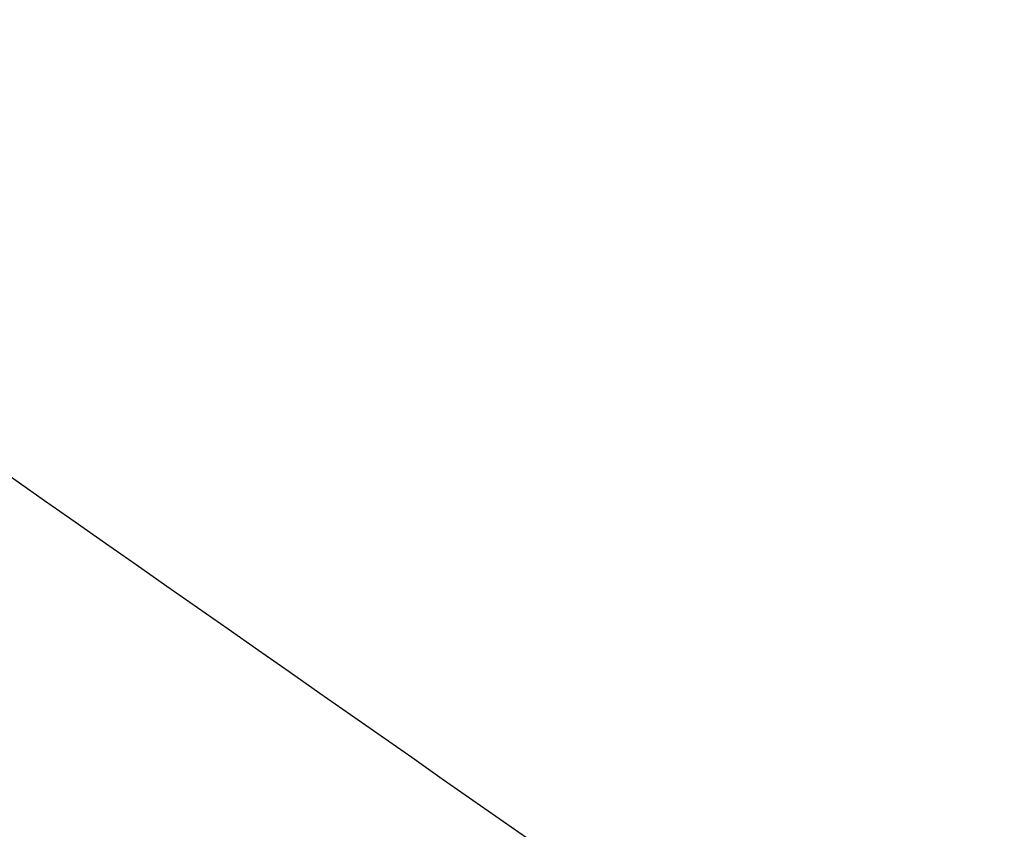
# Model space of a CAD drawing. Header units: millimetres. Extents: x -503 to 503, y -398 to 311.
# Tile 36 of 256: x -283 to -243, y -333 to -301. Entities that reach past the tile are written whole.
import ezdxf

# ---------------------------------------------------------------- set-up
doc = ezdxf.new("R2010")
doc.units = ezdxf.units.MM
doc.header["$MEASUREMENT"] = 0
doc.layers.add('IGES LEVEL 3', color=7, linetype='Continuous')

msp = doc.modelspace()

# ---------------------------------------------------------------- linework, layer by layer
at = {"layer": 'IGES LEVEL 3', "color": 9}
for points in [[(-252.653, -392.215, -402.653), (-326.769, -355.548, -402.653), (-400.884, -318.881, -402.653), (-475, -282.215, -402.653)], [(-243.997, -392.215, -468.222), (-315.573, -355.548, -479.554), (-387.149, -318.881, -490.887), (-458.726, -282.215, -502.219)], [(-243.997, -392.215, -337.084), (-315.573, -355.548, -325.752), (-387.149, -318.881, -314.419), (-458.726, -282.215, -303.087)], [(-218.896, -392.215, -528.82), (-283.109, -355.548, -550.626), (-347.322, -318.881, -572.432), (-411.535, -282.215, -594.238)], [(-218.896, -392.215, -276.485), (-283.109, -355.548, -254.68), (-347.322, -318.881, -232.874), (-411.535, -282.215, -211.068)], [(-178.653, -392.215, -581.306), (-231.06, -355.548, -612.183), (-283.468, -318.881, -643.06), (-335.876, -282.215, -673.937)], [(-178.653, -392.215, -224), (-231.06, -355.548, -193.123), (-283.468, -318.881, -162.246), (-335.876, -282.215, -131.369)]]:
    msp.add_open_spline(points, degree=3, dxfattribs=at)

doc.saveas('drawing.dxf')
